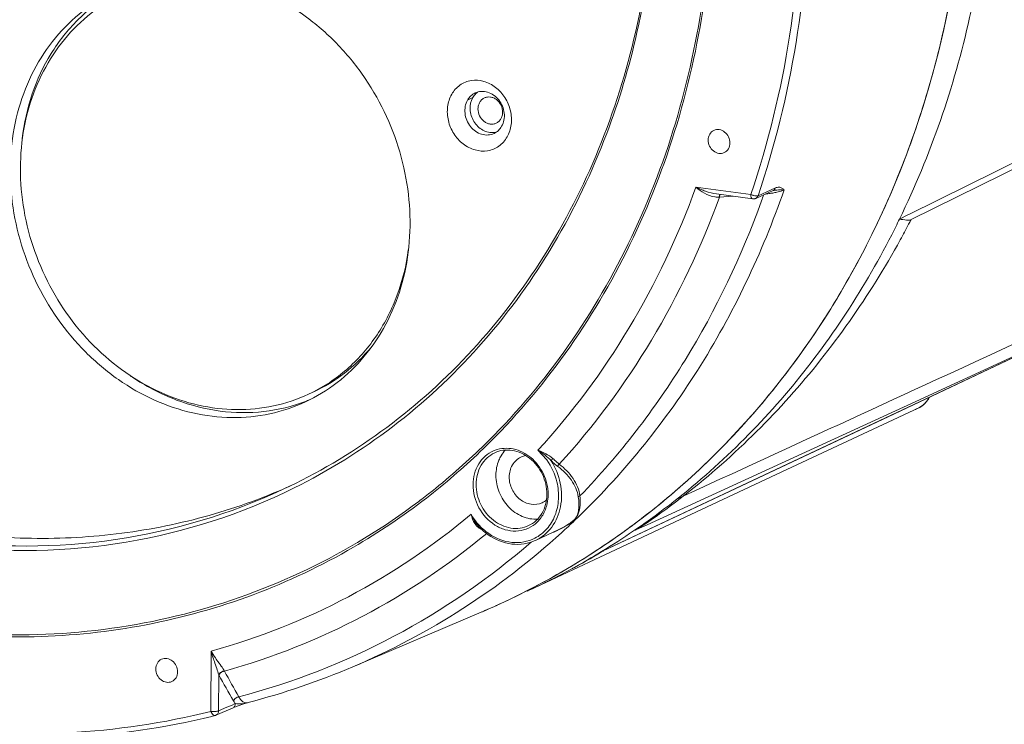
# Model space of a CAD drawing. Header units: millimetres. Extents: x 29035 to 30443, y 1864 to 2860.
# Tile 26 of 56: x 30096 to 30185, y 2196 to 2259. Entities that reach past the tile are written whole.
import ezdxf

# ---------------------------------------------------------------- set-up
doc = ezdxf.new("R2010")
doc.units = ezdxf.units.MM
doc.layers.add('\\M+5CFB8\\M+5CAB5\\M+5CFDF', color=7, linetype='Continuous', lineweight=13)

msp = doc.modelspace()

# ---------------------------------------------------------------- linework, layer by layer
at = {"layer": '\\M+5CFB8\\M+5CAB5\\M+5CFDF'}
for p, q in [((30176.311, 2241.14), (30212.296, 2258.89)), ((30176.166, 2241.633), (30203.399, 2255.091)), ((30137.092, 2252.089), (30136.625, 2251.871)), ((30162.006, 2243.419), (30157.086, 2244.081)), ((30162.443, 2243.071), (30163.998, 2243.764)), ((30164.207, 2244.003), (30162.651, 2243.309)), ((30164.085, 2243.792), (30164.085, 2243.792)), ((30162.172, 2243.032), (30158.945, 2243.466)), ((30159.206, 2243.194), (30160.408, 2243.27)), ((30162.365, 2243.298), (30162.248, 2243.325)), ((30162.442, 2243.071), (30162.445, 2243.072)), ((30175.337, 2241.223), (30176.087, 2241.594)), ((30176.087, 2241.594), (30176.166, 2241.633)), ((30176.337, 2241.125), (30176.355, 2241.16)), ((30174.874, 2223.794), (30186.944, 2229.484)), ((30176.608, 2224.623), (30186.938, 2229.494)), ((30176.786, 2224.893), (30185.615, 2228.949)), ((30123.164, 2225.908), (30122.837, 2225.75)), ((30122.45, 2225.024), (30122.114, 2224.862)), ((30122.698, 2225.69), (30122.37, 2225.533)), ((30122.838, 2225.751), (30122.7, 2225.686)), ((30152.707, 2213.846), (30176.786, 2224.893)), ((30152.895, 2213.452), (30176.608, 2224.623)), ((30165.248, 2218.788), (30177.055, 2224.309)), ((30177.05, 2224.317), (30177.51, 2224.613)), ((30143.728, 2219.655), (30142.937, 2220.536)), ((30151.86, 2212.533), (30165.248, 2218.788)), ((30151.504, 2213.295), (30152.707, 2213.846)), ((30144.793, 2213.42), (30142.713, 2212.451)), ((30144.796, 2213.421), (30144.795, 2213.421)), ((30148.909, 2211.577), (30152.895, 2213.452)), ((30142.68, 2208.246), (30151.86, 2212.533)), ((30148.715, 2211.9), (30148.591, 2211.817)), ((30148.625, 2211.443), (30148.775, 2211.513)), ((30148.779, 2211.506), (30148.625, 2211.442)), ((30148.641, 2211.415), (30148.782, 2211.499)), ((30148.775, 2211.513), (30148.909, 2211.577)), ((30148.782, 2211.499), (30148.825, 2211.525)), ((30141.99, 2207.911), (30142.213, 2208.014)), ((30126.355, 2201.132), (30137.831, 2206.014)), ((30138.073, 2206.118), (30138.175, 2206.162)), ((30113.658, 2202.528), (30113.637, 2197.139)), ((30114.327, 2200.401), (30114.313, 2197.188)), ((30114.325, 2200.407), (30114.327, 2200.381)), ((30115.064, 2197.51), (30115.463, 2197.681)), ((30115.463, 2197.681), (30115.815, 2197.831)), ((30115.756, 2197.507), (30116.176, 2197.663)), ((30115.952, 2197.811), (30115.815, 2197.831)), ((30116.176, 2197.663), (30116.497, 2197.777)), ((30116.497, 2197.777), (30116.98, 2197.943)), ((30116.957, 2197.936), (30116.956, 2197.936)), ((30115.57, 2197.431), (30114.064, 2196.787)), ((30114.313, 2197.188), (30115.064, 2197.51)), ((30115.57, 2197.431), (30115.756, 2197.507))]:
    msp.add_line(p, q, dxfattribs=at)
for points in [[(30163.998, 2243.764), (30164.027, 2243.776), (30164.07, 2243.789), (30164.085, 2243.792)], [(30177.51, 2224.613), (30177.915, 2225.085), (30178.012, 2225.273)], [(30148.778, 2211.506), (30161.619, 2217.55), (30174.874, 2223.794)]]:
    msp.add_lwpolyline(points, dxfattribs=at)
for centre, radius, start, end in [((30085.818, 2272.81), 67.65, 339.28571, 347.27878), ((30138.416, 2251.364), 1.506, 123.86592, 133.75928), ((30138.832, 2250.48), 1.518, 276.31453, 279.02726), ((30138.835, 2250.461), 1.499, 279.02795, 285.37226), ((30163.849, 2244.097), 0.364, 294.08036, 307.77116), ((30164.599, 2240.144), 3.684, 95.89813, 98.0153), ((30164.75, 2236.707), 7.126, 88.08785, 90.82484), ((30159.022, 2244.994), 1.811, 262.87099, 275.798), ((30162.59, 2244.562), 1.284, 251.39883, 254.51707), ((30162.237, 2243.532), 0.504, 284.28884, 294.37541), ((30086.912, 2270.331), 80.87, 340.1422, 340.54028), ((30162.1, 2254.522), 11.129, 276.31918, 278.51682), ((30105.383, 2275.292), 77.809, 332.87418, 334.0332), ((30106.274, 2277.284), 78.843, 332.3977, 332.70226), ((30106.537, 2277.146), 78.547, 331.24924, 332.39823), ((30118.01, 2244.142), 20.544, 235.5515, 237.0156), ((30116.746, 2238.829), 14.928, 291.02721, 292.45758), ((30116.25, 2238.67), 14.493, 296.41591, 297.01309), ((30151.469, 2285.36), 66.198, 292.38156, 292.68471), ((30176.192, 2226.028), 1.928, 308.90555, 310.62268), ((30175.831, 2226.379), 2.432, 321.27711, 323.31248), ((30095.265, 2264.82), 61.301, 313.73717, 314.22535), ((30095.262, 2264.776), 61.448, 313.7612, 314.24829), ((30095.707, 2264.349), 60.655, 307.71857, 313.74292), ((30095.704, 2264.306), 60.803, 307.75685, 313.76692), ((30140.057, 2217.909), 2.787, 110.11322, 113.17417), ((30142.108, 2218.376), 1.68, 98.47478, 114.92152), ((30099.003, 2266.009), 53.319, 293.24195, 294.07498), ((30097.339, 2265.155), 53.563, 295.24194, 296.98991), ((30096.484, 2263.32), 59.545, 300.16785, 307.74402), ((30096.276, 2263.644), 59.749, 307.01925, 307.70099), ((30139.955, 2216.597), 3.784, 359.3084, 359.77456), ((30139.849, 2216.554), 3.996, 359.77513, 0.57531), ((30142.601, 2217.323), 1.658, 294.99702, 303.39438), ((30142.586, 2217.344), 1.684, 303.42922, 311.05521), ((30097.145, 2262.086), 61.804, 285.49685, 310.07933), ((30141.764, 2217.576), 5.57, 209.94481, 221.45074), ((30111.434, 2267.687), 67.097, 303.58655, 307.49788), ((30111.468, 2267.641), 67.04, 303.75126, 307.47352), ((30141.698, 2217.484), 5.561, 221.07904, 225.19978), ((30141.625, 2217.459), 5.388, 221.49584, 222.32724), ((30138.339, 2214.548), 1.198, 232.7829, 239.41787), ((30141.589, 2217.425), 5.339, 222.32473, 225.51991), ((30141.471, 2217.302), 5.168, 225.48597, 234.18446), ((30099.09, 2263.715), 68.339, 312.25856, 312.95507), ((30098.954, 2263.86), 68.539, 312.95505, 313.59601), ((30113.886, 2268.604), 66.89, 304.22093, 304.94301), ((30113.969, 2268.485), 66.745, 304.94299, 305.35056), ((30097.793, 2261.766), 63.362, 285.60247, 309.78691), ((30100.308, 2262.249), 66.435, 293.083, 312.3312), ((30139.363, 2216.285), 3.214, 239.4631, 240.26472), ((30139.409, 2216.369), 3.31, 240.2832, 244.99495), ((30141.576, 2217.358), 5.386, 225.17495, 233.49215), ((30141.455, 2217.201), 5.187, 233.5334, 235.08424), ((30141.349, 2217.14), 4.965, 234.23359, 235.40722), ((30141.494, 2220.245), 7.601, 291.25765, 294.27009), ((30114.021, 2268.404), 66.649, 301.27863, 304.22192), ((30111.829, 2267.095), 66.385, 295.48835, 303.5854), ((30111.779, 2267.177), 66.482, 297.21734, 303.62235), ((30111.927, 2273.046), 71.738, 298.2303, 300.78297), ((30114.17, 2268.161), 66.364, 298.72955, 301.27746), ((30114.25, 2268.017), 66.198, 294.98701, 298.51698), ((30111.777, 2273.328), 72.057, 294.98509, 298.22872), ((30114.223, 2268.066), 66.254, 298.51696, 298.72875), ((30111.949, 2266.865), 66.127, 294.98273, 296.90816), ((30111.958, 2266.847), 66.106, 296.90838, 297.20981), ((30111.924, 2266.919), 66.186, 293.27113, 294.98263), ((30111.956, 2266.845), 66.105, 293.36778, 294.98517), ((30111.938, 2266.883), 66.148, 294.98508, 295.48223), ((30111.912, 2266.946), 66.216, 293.04328, 293.27121), ((30111.963, 2266.828), 66.087, 293.04501, 293.27136), ((31069.114, 2740.844), 1097.131, 209.511409, 209.650484), ((31099.889, 2759.338), 1132.416, 209.556489, 209.690369), ((30100.131, 2262.817), 67.027, 284.53772, 293.03137), ((30116.141, 2200.335), 2.534, 274.3715, 279.99046), ((30116.12, 2200.455), 2.655, 279.99027, 285.41632), ((30116.092, 2200.554), 2.758, 285.412, 288.77095), ((30097.813, 2261.454), 66.684, 283.79634, 284.04131)]:
    msp.add_arc(centre, radius, start, end, dxfattribs=at)
for points, knots in [([(30089.635, 2352.933), (30093.197, 2352.455), (30100.338, 2350.832), (30110.6, 2346.581), (30120.283, 2340.602), (30132.132, 2330.498), (30144.116, 2314.517), (30152.603, 2292.204), (30154.164, 2272.476), (30151.845, 2257.373), (30148.428, 2246.812), (30143.401, 2237.215), (30136.896, 2228.846), (30129.09, 2221.94), (30123.14, 2218.433), (30120.047, 2216.992)], [0, 0, 0, 0, 0.059975, 0.121508, 0.184601, 0.249087, 0.380596, 0.513013, 0.642629, 0.705658, 0.767124, 0.827033, 0.885563, 0.943057, 1, 1, 1, 1]), ([(30151.808, 2257.913), (30153.599, 2265.809), (30154.462, 2282.581), (30150.197, 2298.771), (30146.909, 2306.467)], [0, 0, 0, 0, 0.491742, 1, 1, 1, 1]), ([(30026.776, 2292.014), (30026.752, 2285.957), (30028.153, 2273.701), (30034.245, 2256.23), (30043.962, 2240.487), (30056.707, 2227.476), (30071.688, 2218.03), (30085.425, 2213.623), (30096.485, 2212.469), (30104.629, 2212.771), (30112.549, 2214.233), (30117.606, 2215.97), (30120.043, 2217.017)], [0, 0, 0, 0, 0.129744, 0.2616, 0.393374, 0.52288, 0.648422, 0.769214, 0.828048, 0.885955, 0.943174, 1, 1, 1, 1]), ([(30175.337, 2241.223), (30178.124, 2246.945), (30182.379, 2259.317), (30183.772, 2272.305), (30183.798, 2278.891)], [0, 0, 0, 0, 0.491453, 1, 1, 1, 1]), ([(30181.438, 2275.868), (30181.289, 2269.746), (30179.823, 2257.685), (30174.935, 2243.422), (30169.331, 2233.142), (30162.784, 2223.853), (30156.695, 2217.839), (30152.255, 2214.435)], [0, 0, 0, 0, 0.261691, 0.515142, 0.638973, 0.760943, 1, 1, 1, 1]), ([(30162.006, 2243.419), (30163.569, 2248.026), (30165.905, 2257.653), (30166.606, 2267.528), (30166.567, 2272.516)], [0, 0, 0, 0, 0.493764, 1, 1, 1, 1]), ([(30162.651, 2243.309), (30164.165, 2247.769), (30166.456, 2257.075), (30167.221, 2266.623), (30167.24, 2271.448)], [0, 0, 0, 0, 0.493933, 1, 1, 1, 1]), ([(30152.278, 2214.454), (30156.333, 2217.564), (30163.84, 2224.822), (30172.565, 2238.041), (30178.555, 2253.166), (30180.555, 2263.991), (30181.067, 2269.515)], [0, 0, 0, 0, 0.240225, 0.486088, 0.739201, 1, 1, 1, 1]), ([(30105.61, 2261.836), (30106.642, 2262.263), (30108.827, 2262.889), (30112.258, 2263.085), (30115.732, 2262.543), (30119.117, 2261.285), (30122.29, 2259.364), (30125.138, 2256.852), (30127.559, 2253.841), (30130.09, 2249.333), (30131.471, 2244.276), (30131.517, 2239.197), (30130.891, 2235.548), (30129.624, 2232.176), (30127.756, 2229.206), (30125.356, 2226.752), (30123.45, 2225.52), (30122.45, 2225.024)], [0, 0, 0, 0, 0.057745, 0.116357, 0.176412, 0.238237, 0.301882, 0.367138, 0.433584, 0.500646, 0.63358, 0.698713, 0.762208, 0.823875, 0.883791, 0.942302, 1, 1, 1, 1]), ([(30122.114, 2224.862), (30121.091, 2224.385), (30118.913, 2223.659), (30115.46, 2223.327), (30111.94, 2223.754), (30108.492, 2224.919), (30105.242, 2226.774), (30101.312, 2230.087), (30097.523, 2235.504), (30095.696, 2241.86), (30095.588, 2247.008), (30096.184, 2250.713), (30097.44, 2254.142), (30099.313, 2257.163), (30101.734, 2259.658), (30103.662, 2260.908), (30104.674, 2261.411)], [0, 0, 0, 0, 0.057741, 0.116235, 0.17611, 0.237743, 0.301232, 0.366396, 0.499475, 0.632698, 0.698024, 0.761708, 0.823545, 0.883598, 0.942215, 1, 1, 1, 1]), ([(30096.726, 2248.412), (30096.885, 2249.774), (30097.469, 2252.432), (30099.16, 2256.077), (30101.578, 2259.149), (30103.62, 2260.723), (30104.707, 2261.36)], [0, 0, 0, 0, 0.261472, 0.514403, 0.759738, 1, 1, 1, 1]), ([(30157.773, 2261.395), (30157.225, 2257.478), (30155.566, 2249.802), (30151.356, 2238.955), (30145.553, 2229.17), (30140.667, 2223.468), (30138.021, 2220.892)], [0, 0, 0, 0, 0.258882, 0.511575, 0.758324, 1, 1, 1, 1]), ([(30157.924, 2261.375), (30157.376, 2257.447), (30155.716, 2249.751), (30151.5, 2238.874), (30145.687, 2229.061), (30140.791, 2223.343), (30138.139, 2220.759)], [0, 0, 0, 0, 0.258884, 0.51158, 0.758328, 1, 1, 1, 1]), ([(30122.37, 2225.533), (30121.372, 2225.068), (30119.248, 2224.36), (30115.88, 2224.036), (30112.448, 2224.452), (30109.084, 2225.588), (30105.914, 2227.398), (30102.081, 2230.628), (30098.385, 2235.912), (30096.604, 2242.111), (30096.498, 2247.132), (30097.08, 2250.746), (30098.305, 2254.089), (30100.132, 2257.036), (30102.492, 2259.469), (30104.373, 2260.689), (30105.36, 2261.179)], [0, 0, 0, 0, 0.057739, 0.116234, 0.176108, 0.237742, 0.30123, 0.366394, 0.499473, 0.632697, 0.698023, 0.761708, 0.823544, 0.883597, 0.942216, 1, 1, 1, 1]), ([(30135.204, 2252.388), (30135.387, 2252.709), (30135.891, 2253.28), (30136.954, 2253.707), (30138.119, 2253.621), (30139.196, 2253.058), (30140.038, 2252.122), (30140.533, 2250.947), (30140.613, 2249.7), (30140.364, 2248.909), (30140.17, 2248.57)], [0, 0, 0, 0, 0.117621, 0.232893, 0.351778, 0.4778, 0.61011, 0.744478, 0.875662, 1, 1, 1, 1]), ([(30140.17, 2248.57), (30139.986, 2248.249), (30139.483, 2247.678), (30138.42, 2247.251), (30137.254, 2247.337), (30136.177, 2247.9), (30135.335, 2248.836), (30134.84, 2250.011), (30134.761, 2251.258), (30135.01, 2252.048), (30135.204, 2252.388)], [0, 0, 0, 0, 0.117621, 0.232893, 0.351778, 0.4778, 0.61011, 0.744478, 0.875662, 1, 1, 1, 1]), ([(30136.625, 2251.871), (30136.704, 2252.01), (30136.901, 2252.263), (30137.167, 2252.443), (30137.308, 2252.509)], [0, 0, 0, 0, 0.506072, 1, 1, 1, 1]), ([(30137.308, 2252.509), (30137.477, 2252.587), (30137.853, 2252.681), (30138.439, 2252.607), (30138.989, 2252.335), (30139.603, 2251.752), (30139.947, 2250.925), (30139.919, 2250.085), (30139.78, 2249.694), (30139.682, 2249.522)], [0, 0, 0, 0, 0.114536, 0.232938, 0.357265, 0.487066, 0.749406, 0.877644, 1, 1, 1, 1]), ([(30138.998, 2248.884), (30138.83, 2248.805), (30138.454, 2248.711), (30137.868, 2248.785), (30137.318, 2249.058), (30136.704, 2249.64), (30136.36, 2250.468), (30136.388, 2251.308), (30136.527, 2251.699), (30136.625, 2251.871)], [0, 0, 0, 0, 0.11453, 0.232931, 0.357263, 0.487061, 0.7494, 0.877638, 1, 1, 1, 1]), ([(30138.999, 2248.971), (30138.83, 2248.952), (30138.477, 2248.973), (30137.797, 2249.231), (30137.106, 2249.918), (30136.757, 2251.012), (30136.915, 2251.779), (30137.092, 2252.089)], [0, 0, 0, 0, 0.116704, 0.238442, 0.494056, 0.754665, 1, 1, 1, 1]), ([(30138.139, 2252.069), (30138.053, 2252.029), (30137.891, 2251.92), (30137.707, 2251.689), (30137.59, 2251.407), (30137.534, 2250.986), (30137.659, 2250.444), (30137.939, 2250.093), (30138.11, 2249.961)], [0, 0, 0, 0, 0.114155, 0.230977, 0.352266, 0.478485, 0.739528, 1, 1, 1, 1]), ([(30139.224, 2251.91), (30139.144, 2251.972), (30138.972, 2252.075), (30138.689, 2252.158), (30138.403, 2252.16), (30138.222, 2252.107), (30138.139, 2252.069)], [0, 0, 0, 0, 0.263334, 0.516594, 0.760934, 1, 1, 1, 1]), ([(30139.195, 2249.803), (30139.28, 2249.843), (30139.442, 2249.951), (30139.627, 2250.182), (30139.743, 2250.464), (30139.799, 2250.885), (30139.674, 2251.427), (30139.395, 2251.779), (30139.224, 2251.91)], [0, 0, 0, 0, 0.114155, 0.230977, 0.352266, 0.478485, 0.739528, 1, 1, 1, 1]), ([(30138.11, 2249.961), (30138.19, 2249.9), (30138.362, 2249.797), (30138.645, 2249.714), (30138.931, 2249.711), (30139.112, 2249.764), (30139.195, 2249.803)], [0, 0, 0, 0, 0.263334, 0.516594, 0.760934, 1, 1, 1, 1]), ([(30121.647, 2217.427), (30124.739, 2219.001), (30130.664, 2222.787), (30138.351, 2230.111), (30144.662, 2238.884), (30147.798, 2245.456), (30149.095, 2248.881)], [0, 0, 0, 0, 0.244046, 0.490858, 0.742394, 1, 1, 1, 1]), ([(30139.682, 2249.522), (30139.602, 2249.383), (30139.406, 2249.13), (30139.14, 2248.95), (30138.998, 2248.884)], [0, 0, 0, 0, 0.506123, 1, 1, 1, 1]), ([(30158.697, 2249.161), (30158.545, 2249.09), (30158.272, 2248.833), (30158.189, 2248.475), (30158.188, 2248.294)], [0, 0, 0, 0, 0.481682, 1, 1, 1, 1]), ([(30160.134, 2248.033), (30160.135, 2248.219), (30160.046, 2248.596), (30159.697, 2249.039), (30159.203, 2249.274), (30158.845, 2249.23), (30158.697, 2249.161)], [0, 0, 0, 0, 0.262542, 0.524426, 0.770533, 1, 1, 1, 1]), ([(30158.188, 2248.294), (30158.187, 2248.108), (30158.276, 2247.731), (30158.625, 2247.288), (30159.119, 2247.053), (30159.477, 2247.097), (30159.625, 2247.166)], [0, 0, 0, 0, 0.262542, 0.524426, 0.770533, 1, 1, 1, 1]), ([(30159.625, 2247.166), (30159.777, 2247.237), (30160.05, 2247.494), (30160.133, 2247.852), (30160.134, 2248.033)], [0, 0, 0, 0, 0.481682, 1, 1, 1, 1]), ([(30142.937, 2220.536), (30146.009, 2223.879), (30151.537, 2231.324), (30155.49, 2239.701), (30157.086, 2244.081)], [0, 0, 0, 0, 0.493445, 1, 1, 1, 1]), ([(30164.988, 2243.829), (30163.026, 2238.186), (30157.924, 2227.452), (30150.412, 2218.219), (30146.216, 2214.223)], [0, 0, 0, 0, 0.507685, 1, 1, 1, 1]), ([(30157.951, 2243.719), (30157.876, 2243.746), (30157.583, 2243.855), (30157.297, 2243.981), (30157.086, 2244.081)], [0, 0, 0, 0, 0.253972, 1, 1, 1, 1]), ([(30163.748, 2243.516), (30163.791, 2243.522), (30163.954, 2243.548), (30164.117, 2243.578), (30164.237, 2243.603)], [0, 0, 0, 0, 0.260214, 1, 1, 1, 1]), ([(30164.789, 2243.999), (30164.712, 2244.045), (30164.51, 2244.103), (30164.308, 2244.048), (30164.207, 2244.003)], [0, 0, 0, 0, 0.447741, 1, 1, 1, 1]), ([(30164.22, 2243.808), (30164.258, 2243.812), (30164.4, 2243.825), (30164.543, 2243.831), (30164.648, 2243.832)], [0, 0, 0, 0, 0.267955, 1, 1, 1, 1]), ([(30164.237, 2243.603), (30164.311, 2243.619), (30164.566, 2243.678), (30164.818, 2243.753), (30164.988, 2243.829)], [0, 0, 0, 0, 0.288159, 1, 1, 1, 1]), ([(30144.842, 2219.28), (30147.954, 2222.682), (30153.558, 2230.247), (30157.579, 2238.75), (30159.206, 2243.194)], [0, 0, 0, 0, 0.49351, 1, 1, 1, 1]), ([(30146.698, 2216.428), (30150.265, 2220.116), (30156.673, 2228.432), (30161.181, 2237.9), (30162.972, 2242.861)], [0, 0, 0, 0, 0.493066, 1, 1, 1, 1]), ([(30159.177, 2243.191), (30159.178, 2243.206), (30159.183, 2243.261), (30159.192, 2243.316), (30159.202, 2243.355)], [0, 0, 0, 0, 0.280285, 1, 1, 1, 1]), ([(30159.206, 2243.194), (30159.21, 2243.243), (30159.221, 2243.324), (30159.246, 2243.405), (30159.266, 2243.432)], [0, 0, 0, 0, 0.600876, 1, 1, 1, 1]), ([(30162.172, 2243.032), (30162.116, 2243.04), (30162.013, 2243.184), (30162.005, 2243.328), (30162.006, 2243.419)], [0, 0, 0, 0, 0.381941, 1, 1, 1, 1]), ([(30162.651, 2243.309), (30162.634, 2243.302), (30162.54, 2243.277), (30162.441, 2243.285), (30162.365, 2243.298)], [0, 0, 0, 0, 0.195089, 1, 1, 1, 1]), ([(30162.445, 2243.072), (30162.517, 2243.105), (30162.6, 2243.186), (30162.642, 2243.283), (30162.651, 2243.309)], [0, 0, 0, 0, 0.737037, 1, 1, 1, 1]), ([(30176.311, 2241.14), (30176.266, 2241.118), (30176.139, 2241.103), (30175.813, 2241.129), (30175.539, 2241.183), (30175.337, 2241.223)], [0, 0, 0, 0, 0.154604, 0.373841, 1, 1, 1, 1]), ([(30152.586, 2214.046), (30157.172, 2217.299), (30165.654, 2225.093), (30172.005, 2234.685), (30174.633, 2239.815)], [0, 0, 0, 0, 0.493766, 1, 1, 1, 1]), ([(30152.645, 2213.984), (30157.339, 2217.222), (30166.006, 2224.878), (30172.64, 2234.335), (30175.4, 2239.365)], [0, 0, 0, 0, 0.498496, 1, 1, 1, 1]), ([(30122.833, 2225.758), (30123.398, 2226.047), (30124.496, 2226.7), (30126.007, 2227.891), (30127.366, 2229.279), (30128.962, 2231.381), (30130.49, 2234.424), (30131.135, 2237.09), (30131.318, 2238.461)], [0, 0, 0, 0, 0.120053, 0.240781, 0.362678, 0.486166, 0.738658, 1, 1, 1, 1]), ([(30123.164, 2225.908), (30124.142, 2226.393), (30126.006, 2227.599), (30127.555, 2229.186), (30128.241, 2230.055)], [0, 0, 0, 0, 0.496474, 1, 1, 1, 1]), ([(30122.102, 2224.895), (30120.908, 2224.436), (30118.365, 2223.82), (30114.399, 2223.877), (30110.45, 2224.892), (30107.993, 2226.152), (30106.826, 2226.909)], [0, 0, 0, 0, 0.240348, 0.485601, 0.738459, 1, 1, 1, 1]), ([(30139.099, 2220.525), (30139.609, 2220.712), (30140.802, 2220.775), (30142.407, 2219.941), (30143.541, 2218.456), (30143.839, 2217.211), (30143.845, 2216.594)], [0, 0, 0, 0, 0.230082, 0.476862, 0.738261, 1, 1, 1, 1]), ([(30137.124, 2217.442), (30137.126, 2218.081), (30137.369, 2219.057), (30138.169, 2220.024), (30138.687, 2220.353), (30138.961, 2220.47)], [0, 0, 0, 0, 0.515344, 0.760392, 1, 1, 1, 1]), ([(30137.394, 2217.461), (30137.396, 2218.053), (30137.615, 2218.954), (30138.338, 2219.863), (30138.808, 2220.18), (30139.057, 2220.296)], [0, 0, 0, 0, 0.515345, 0.760515, 1, 1, 1, 1]), ([(30143.739, 2216.582), (30143.741, 2217.195), (30143.447, 2218.433), (30142.31, 2219.891), (30140.933, 2220.541), (30139.816, 2220.558), (30139.295, 2220.407), (30139.057, 2220.296)], [0, 0, 0, 0, 0.263335, 0.526073, 0.771227, 0.887142, 1, 1, 1, 1]), ([(30139.627, 2220.019), (30139.552, 2219.894), (30139.282, 2219.355), (30139.169, 2218.743), (30139.167, 2218.288)], [0, 0, 0, 0, 0.243432, 1, 1, 1, 1]), ([(30141.4, 2219.899), (30141.089, 2219.754), (30140.533, 2219.229), (30140.362, 2218.497), (30140.361, 2218.127)], [0, 0, 0, 0, 0.481749, 1, 1, 1, 1]), ([(30142.937, 2220.536), (30143.148, 2220.399), (30143.563, 2220.104), (30143.948, 2219.765), (30144.117, 2219.57)], [0, 0, 0, 0, 0.494537, 1, 1, 1, 1]), ([(30142.937, 2220.536), (30143.172, 2220.438), (30143.638, 2220.224), (30144.084, 2219.955), (30144.275, 2219.779)], [0, 0, 0, 0, 0.495792, 1, 1, 1, 1]), ([(30144.117, 2219.57), (30144.127, 2219.609), (30144.176, 2219.685), (30144.237, 2219.75), (30144.275, 2219.779)], [0, 0, 0, 0, 0.455553, 1, 1, 1, 1]), ([(30144.275, 2219.779), (30144.323, 2219.734), (30144.509, 2219.564), (30144.698, 2219.397), (30144.842, 2219.28)], [0, 0, 0, 0, 0.263546, 1, 1, 1, 1]), ([(30144.117, 2219.57), (30144.509, 2218.963), (30145.065, 2217.609), (30145.102, 2215.473), (30144.317, 2213.578), (30143.28, 2212.715), (30142.713, 2212.451)], [0, 0, 0, 0, 0.266831, 0.525819, 0.769265, 1, 1, 1, 1]), ([(30144.117, 2219.57), (30144.168, 2219.524), (30144.363, 2219.353), (30144.563, 2219.186), (30144.715, 2219.07)], [0, 0, 0, 0, 0.263879, 1, 1, 1, 1]), ([(30144.715, 2219.07), (30144.716, 2219.089), (30144.734, 2219.171), (30144.789, 2219.242), (30144.842, 2219.28)], [0, 0, 0, 0, 0.226436, 1, 1, 1, 1]), ([(30144.715, 2219.07), (30145.174, 2218.719), (30145.987, 2217.936), (30146.474, 2216.879), (30146.549, 2216.348)], [0, 0, 0, 0, 0.518288, 1, 1, 1, 1]), ([(30144.842, 2219.28), (30145.312, 2218.91), (30146.142, 2218.084), (30146.627, 2216.981), (30146.698, 2216.428)], [0, 0, 0, 0, 0.517856, 1, 1, 1, 1]), ([(30139.167, 2218.288), (30139.165, 2217.771), (30139.373, 2216.725), (30140.217, 2215.401), (30141.456, 2214.508), (30142.449, 2214.321), (30142.916, 2214.352)], [0, 0, 0, 0, 0.257668, 0.517149, 0.766457, 1, 1, 1, 1]), ([(30140.361, 2218.127), (30140.359, 2217.746), (30140.542, 2216.974), (30141.256, 2216.067), (30142.266, 2215.588), (30143, 2215.68), (30143.302, 2215.82)], [0, 0, 0, 0, 0.262527, 0.52445, 0.770539, 1, 1, 1, 1]), ([(30142.678, 2213.915), (30142.438, 2213.719), (30141.887, 2213.404), (30140.943, 2213.23), (30139.967, 2213.366), (30138.717, 2213.945), (30137.492, 2215.301), (30137.121, 2216.732), (30137.124, 2217.442)], [0, 0, 0, 0, 0.115003, 0.230846, 0.350433, 0.475291, 0.736321, 1, 1, 1, 1]), ([(30142.098, 2213.77), (30141.857, 2213.658), (30141.33, 2213.504), (30140.204, 2213.519), (30138.822, 2214.164), (30137.684, 2215.618), (30137.391, 2216.851), (30137.394, 2217.461)], [0, 0, 0, 0, 0.114412, 0.231397, 0.476867, 0.738145, 1, 1, 1, 1]), ([(30142.648, 2212.643), (30143.053, 2212.849), (30143.802, 2213.436), (30144.542, 2214.681), (30144.849, 2216.154), (30144.751, 2217.177), (30144.631, 2217.679)], [0, 0, 0, 0, 0.234663, 0.477933, 0.733541, 1, 1, 1, 1]), ([(30088.929, 2212.063), (30094.258, 2211.346), (30105.059, 2211.346), (30115.418, 2214.462), (30120.18, 2216.707)], [0, 0, 0, 0, 0.505256, 1, 1, 1, 1]), ([(30089.147, 2212.468), (30094.414, 2211.76), (30105.085, 2211.749), (30115.331, 2214.794), (30120.047, 2216.992)], [0, 0, 0, 0, 0.505253, 1, 1, 1, 1]), ([(30142.098, 2213.77), (30142.341, 2213.883), (30142.801, 2214.193), (30143.513, 2215.083), (30143.731, 2215.968), (30143.738, 2216.552)], [0, 0, 0, 0, 0.237849, 0.482255, 1, 1, 1, 1]), ([(30146.549, 2216.348), (30146.578, 2216.146), (30146.614, 2215.766), (30146.596, 2215.226), (30146.495, 2214.715), (30146.311, 2214.41), (30146.178, 2214.284)], [0, 0, 0, 0, 0.281935, 0.527303, 0.746807, 1, 1, 1, 1]), ([(30146.698, 2216.428), (30146.716, 2216.22), (30146.732, 2215.742), (30146.657, 2215.136), (30146.466, 2214.618), (30146.291, 2214.39), (30146.179, 2214.283)], [0, 0, 0, 0, 0.275337, 0.630625, 0.795501, 1, 1, 1, 1]), ([(30146.549, 2216.348), (30146.557, 2216.358), (30146.598, 2216.399), (30146.655, 2216.421), (30146.698, 2216.428)], [0, 0, 0, 0, 0.22823, 1, 1, 1, 1]), ([(30132.25, 2215.938), (30129.135, 2213.59), (30122.426, 2209.496), (30111.323, 2205.472), (30099.541, 2203.694), (30091.55, 2204.036), (30087.578, 2204.57)], [0, 0, 0, 0, 0.24778, 0.495411, 0.745412, 1, 1, 1, 1]), ([(30143.763, 2215.752), (30143.686, 2215.391), (30143.429, 2214.702), (30142.952, 2214.138), (30142.678, 2213.915)], [0, 0, 0, 0, 0.511322, 1, 1, 1, 1]), ([(30146.179, 2214.283), (30146.071, 2214.18), (30145.828, 2213.995), (30145.314, 2213.66), (30144.901, 2213.443), (30144.618, 2213.316)], [0, 0, 0, 0, 0.243145, 0.495456, 1, 1, 1, 1]), ([(30146.178, 2214.284), (30146.081, 2214.191), (30145.861, 2214.03), (30145.408, 2213.729), (30145.044, 2213.537), (30144.796, 2213.421)], [0, 0, 0, 0, 0.247144, 0.49812, 1, 1, 1, 1]), ([(30138.486, 2212.947), (30139.106, 2212.515), (30140.198, 2212.068), (30141.689, 2212.089), (30142.39, 2212.3), (30142.713, 2212.451)], [0, 0, 0, 0, 0.512087, 0.758199, 1, 1, 1, 1]), ([(30138.53, 2213.052), (30139.138, 2212.633), (30140.211, 2212.206), (30141.664, 2212.259), (30142.339, 2212.486), (30142.648, 2212.643)], [0, 0, 0, 0, 0.51351, 0.759017, 1, 1, 1, 1]), ([(30126.408, 2211.84), (30123.543, 2210.175), (30117.508, 2207.32), (30107.834, 2204.616), (30097.745, 2203.544), (30090.946, 2203.928), (30087.56, 2204.383)], [0, 0, 0, 0, 0.247008, 0.494882, 0.745377, 1, 1, 1, 1]), ([(30116.143, 2198.438), (30120.944, 2199.708), (30130.303, 2203.356), (30138.58, 2209.046), (30142.345, 2212.307)], [0, 0, 0, 0, 0.499271, 1, 1, 1, 1]), ([(30061.585, 2204.086), (30065.694, 2201.958), (30074.167, 2198.404), (30087.437, 2195.374), (30100.739, 2194.801), (30109.44, 2196.089), (30113.637, 2197.139)], [0, 0, 0, 0, 0.258981, 0.511357, 0.757871, 1, 1, 1, 1]), ([(30113.715, 2196.694), (30109.493, 2195.658), (30100.749, 2194.398), (30087.391, 2195.016), (30074.076, 2198.091), (30065.578, 2201.676), (30061.457, 2203.819)], [0, 0, 0, 0, 0.242244, 0.48881, 0.741149, 1, 1, 1, 1]), ([(30113.658, 2202.528), (30113.721, 2202.295), (30113.813, 2201.988), (30113.914, 2201.683), (30113.939, 2201.608)], [0, 0, 0, 0, 0.753154, 1, 1, 1, 1]), ([(30113.658, 2202.528), (30113.773, 2202.321), (30113.941, 2202.055), (30114.12, 2201.796), (30114.164, 2201.733)], [0, 0, 0, 0, 0.753507, 1, 1, 1, 1]), ([(30109.205, 2201.806), (30109.053, 2201.735), (30108.781, 2201.479), (30108.697, 2201.121), (30108.696, 2200.94)], [0, 0, 0, 0, 0.481682, 1, 1, 1, 1]), ([(30110.642, 2200.678), (30110.643, 2200.865), (30110.554, 2201.241), (30110.205, 2201.685), (30109.712, 2201.919), (30109.353, 2201.875), (30109.205, 2201.806)], [0, 0, 0, 0, 0.262542, 0.524426, 0.770533, 1, 1, 1, 1]), ([(30113.939, 2201.608), (30114.008, 2201.4), (30114.146, 2201.003), (30114.278, 2200.603), (30114.325, 2200.407)], [0, 0, 0, 0, 0.520416, 1, 1, 1, 1]), ([(30114.164, 2201.733), (30114.291, 2201.552), (30114.528, 2201.231), (30114.758, 2200.9), (30114.836, 2200.739)], [0, 0, 0, 0, 0.551607, 1, 1, 1, 1]), ([(30108.696, 2200.94), (30108.696, 2200.753), (30108.785, 2200.376), (30109.134, 2199.933), (30109.627, 2199.699), (30109.985, 2199.743), (30110.133, 2199.812)], [0, 0, 0, 0, 0.262542, 0.524426, 0.770533, 1, 1, 1, 1]), ([(30110.133, 2199.812), (30110.286, 2199.883), (30110.558, 2200.139), (30110.641, 2200.497), (30110.642, 2200.678)], [0, 0, 0, 0, 0.481682, 1, 1, 1, 1]), ([(30114.325, 2200.407), (30114.345, 2200.453), (30114.458, 2200.631), (30114.668, 2200.742), (30114.826, 2200.756)], [0, 0, 0, 0, 0.241733, 1, 1, 1, 1]), ([(30114.835, 2200.738), (30114.78, 2200.733), (30114.573, 2200.683), (30114.387, 2200.52), (30114.331, 2200.372)], [0, 0, 0, 0, 0.256018, 1, 1, 1, 1]), ([(30115.815, 2197.831), (30115.814, 2197.746), (30115.773, 2197.579), (30115.642, 2197.462), (30115.57, 2197.431)], [0, 0, 0, 0, 0.518018, 1, 1, 1, 1]), ([(30116.143, 2198.438), (30116.089, 2198.433), (30115.884, 2198.386), (30115.701, 2198.229), (30115.641, 2198.085)], [0, 0, 0, 0, 0.25485, 1, 1, 1, 1]), ([(30115.815, 2197.831), (30115.799, 2197.85), (30115.736, 2197.93), (30115.68, 2198.017), (30115.641, 2198.085)], [0, 0, 0, 0, 0.238456, 1, 1, 1, 1]), ([(30116.334, 2197.809), (30116.3, 2197.806), (30116.173, 2197.799), (30116.045, 2197.802), (30115.952, 2197.811)], [0, 0, 0, 0, 0.265206, 1, 1, 1, 1]), ([(30116.419, 2198.066), (30116.392, 2198.089), (30116.28, 2198.197), (30116.196, 2198.331), (30116.143, 2198.438)], [0, 0, 0, 0, 0.227796, 1, 1, 1, 1]), ([(30114.313, 2197.188), (30114.222, 2197.146), (30113.989, 2197.121), (30113.763, 2197.122), (30113.637, 2197.139)], [0, 0, 0, 0, 0.440825, 1, 1, 1, 1]), ([(30113.637, 2197.139), (30113.654, 2197.082), (30113.713, 2196.927), (30113.876, 2196.734), (30113.992, 2196.763)], [0, 0, 0, 0, 0.332475, 1, 1, 1, 1]), ([(30114.313, 2197.188), (30114.314, 2197.104), (30114.269, 2196.937), (30114.14, 2196.82), (30114.068, 2196.789)], [0, 0, 0, 0, 0.517514, 1, 1, 1, 1])]:
    msp.add_open_spline(points, degree=3, knots=knots, dxfattribs=at)
for points in [[(30137.092, 2252.089), (30137.168, 2252.222), (30137.264, 2252.346), (30137.375, 2252.452)], [(30157.851, 2243.533), (30157.578, 2243.687), (30157.324, 2243.876), (30157.086, 2244.081)], [(30158.945, 2243.466), (30158.606, 2243.512), (30158.273, 2243.605), (30157.951, 2243.719)], [(30164.207, 2244.003), (30164.182, 2243.928), (30164.134, 2243.857), (30164.072, 2243.809)], [(30164.988, 2243.829), (30164.931, 2243.895), (30164.865, 2243.955), (30164.789, 2243.999)], [(30158.798, 2243.197), (30158.465, 2243.239), (30158.143, 2243.369), (30157.851, 2243.533)], [(30162.181, 2243.345), (30162.121, 2243.365), (30162.062, 2243.39), (30162.006, 2243.419)], [(30162.361, 2243.043), (30162.3, 2243.028), (30162.235, 2243.024), (30162.172, 2243.032)], [(30155.431, 2216.17), (30165.748, 2220.91), (30176.063, 2225.654), (30186.376, 2230.402)], [(30177.781, 2224.926), (30177.857, 2225.028), (30177.926, 2225.136), (30177.986, 2225.248)], [(30177.055, 2224.308), (30177.179, 2224.367), (30177.296, 2224.442), (30177.403, 2224.528)], [(30177.447, 2224.565), (30177.55, 2224.653), (30177.644, 2224.752), (30177.728, 2224.857)], [(30140.034, 2220.554), (30139.878, 2220.393), (30139.741, 2220.212), (30139.627, 2220.019)], [(30144.631, 2217.679), (30144.463, 2218.383), (30144.15, 2219.067), (30143.728, 2219.655)], [(30143.845, 2216.538), (30143.844, 2216.275), (30143.817, 2216.01), (30143.763, 2215.752)], [(30137.506, 2213.83), (30137.261, 2214.112), (30137.076, 2214.449), (30136.938, 2214.796)], [(30137.285, 2213.948), (30137.114, 2214.201), (30137.005, 2214.498), (30136.938, 2214.796)], [(30137.615, 2213.594), (30137.486, 2213.692), (30137.376, 2213.815), (30137.285, 2213.948)], [(30151.504, 2213.294), (30151.896, 2213.502), (30152.279, 2213.732), (30152.645, 2213.984)], [(30116.588, 2197.96), (30116.527, 2197.986), (30116.469, 2198.023), (30116.419, 2198.066)], [(30116.732, 2197.92), (30116.683, 2197.927), (30116.634, 2197.94), (30116.588, 2197.96)], [(30116.956, 2197.936), (30116.884, 2197.917), (30116.806, 2197.911), (30116.732, 2197.92)], [(30113.992, 2196.763), (30114.016, 2196.769), (30114.041, 2196.775), (30114.063, 2196.788)]]:
    msp.add_open_spline(points, degree=3, dxfattribs=at)

doc.saveas('drawing.dxf')
